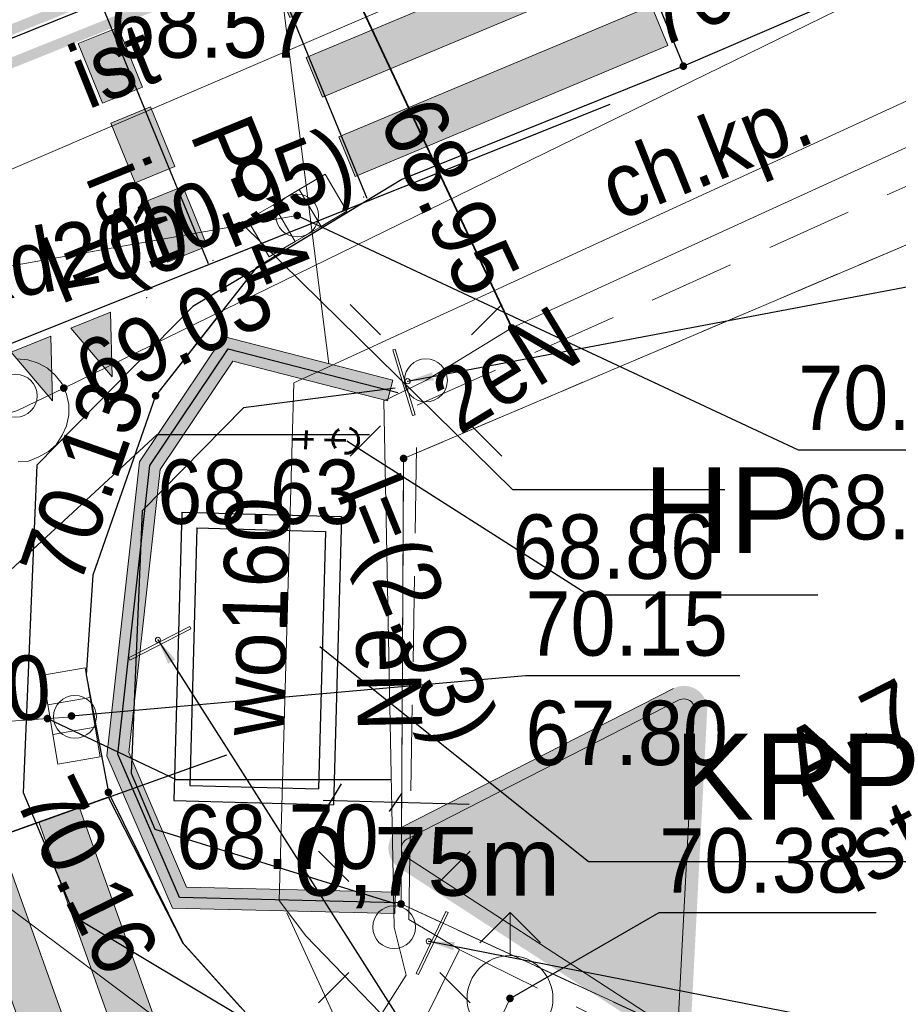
# Model space of a CAD drawing. Header units: feet. Extents: x 6524992 to 6539952, y 6047571 to 6067901.
# Tile 30 of 53: x 6531731 to 6531741, y 6048666 to 6048678. Entities that reach past the tile are written whole.
import ezdxf
from ezdxf.enums import TextEntityAlignment as Align

# ---------------------------------------------------------------- set-up
doc = ezdxf.new("R2010")
doc.units = ezdxf.units.FT
doc.header["$MEASUREMENT"] = 0
for name, pattern in [('1.5_0.5', [2, 1.5, -0.5]), ('218-500', [1, 0.5, -0.5]), ('219-500', [0]), ('DASHED2', [0.375, 0.25, -0.125]), ('mz1.0_0.5', [1.5, 1, -0.5])]:
    doc.linetypes.add(name, pattern=pattern)
doc.layers.get('0').update_dxf_attribs({"linetype": 'CONTINUOUS', "lineweight": 18})
for name, color, linetype, lineweight in [('# napisy', 7, 'CONTINUOUS', 30), ('#W-trasa', 150, 'DASHED2', 60), ('0 - komora', 7, 'CONTINUOUS', 30), ('gaPionowe', 7, 'CONTINUOUS', 13), ('gaPoziome', 7, 'CONTINUOUS', 13), ('gaUrzBezpieczenstwa', 7, 'CONTINUOUS', 13), ('zzz.gaHSDlugosc', 7, 'CONTINUOUS', 30), ('zzz.gaHSDodTekst', 7, 'CONTINUOUS', 30), ('zzz.gaHSDomyslna', 7, 'CONTINUOUS', 30), ('zzz.gaHSKilometraz', 7, 'CONTINUOUS', 30), ('zzz.gaHSNazwa', 7, 'CONTINUOUS', 30), ('zzz.gaHSOpis', 7, 'CONTINUOUS', 30), ('zzz.gaHSStan', 7, 'CONTINUOUS', 30), ('zzz.gaHSTrasa', 7, 'CONTINUOUS', 30), ('zzz.gaUbdef', 7, 'CONTINUOUS', 30), ('zzz.gaUBDodTekst', 7, 'CONTINUOUS', 30), ('zzz.gaUBDomyslna', 7, 'CONTINUOUS', 30), ('zzz.gaUBNazwa', 7, 'CONTINUOUS', 30), ('zzz.gaUBStan', 7, 'CONTINUOUS', 30), ('zzz.gaVSDodTekst', 7, 'CONTINUOUS', 30), ('zzz.gaVSDomyslna', 7, 'CONTINUOUS', 30), ('zzz.gaVSNazwa', 7, 'CONTINUOUS', 30), ('zzz.gaVSStan', 7, 'CONTINUOUS', 30), ('zzz.gaVSWielkość', 7, 'CONTINUOUS', 30)]:
    doc.layers.add(name, color=color, linetype=linetype, lineweight=lineweight)
for name, color, linetype, transparency in [('203-Punkt załamania granicy działki nie stabilizowany', 7, 'CONTINUOUS', 0.5), ('218-Granica użytku', 7, 'CONTINUOUS', 0.5), ('219-Linia granicy', 7, 'CONTINUOUS', 0.5), ('chodnik (powierzchnia)', 7, 'CONTINUOUS', 0.5), ('chodnik (powierzchnia)-Atr17', 7, 'CONTINUOUS', 0.5), ('hydrant (punkt)', 7, 'CONTINUOUS', 0.5), ('jezdnia (powierzchnia)', 7, 'CONTINUOUS', 0.5), ('kratka ściekowa (punkt)', 7, 'CONTINUOUS', 0.5), ('krawężnik (linia)', 7, 'CONTINUOUS', 0.5), ('latarnia (punkt)', 7, 'CONTINUOUS', 0.5), ('przewód elektroenergetyczny (linia)', 7, 'CONTINUOUS', 0.5), ('przewód elektroenergetyczny (linia)-Atr1', 7, 'CONTINUOUS', 0.5), ('przewód kanalizacyjny (linia)', 7, 'CONTINUOUS', 0.5), ('przewód kanalizacyjny (linia)-Atr1', 7, 'CONTINUOUS', 0.5), ('przewód wodociągowy (linia)', 7, 'CONTINUOUS', 0.5), ('przewód wodociągowy (linia)-Atr1', 7, 'CONTINUOUS', 0.5), ('punkt o określonej wysokości (sieć elektroenergetyczna)', 7, 'CONTINUOUS', 0.5), ('punkt o określonej wysokości (sieć elektroenergetyczna)-Atr3', 7, 'CONTINUOUS', 0.5), ('punkt o określonej wysokości (sieć kanalizacyjna)', 7, 'CONTINUOUS', 0.5), ('punkt o określonej wysokości (sieć kanalizacyjna)-Atr2', 7, 'CONTINUOUS', 0.5), ('punkt o określonej wysokości (sieć kanalizacyjna)-Atr3', 7, 'CONTINUOUS', 0.5), ('punkt o określonej wysokości (sieć wodociągowa)', 7, 'CONTINUOUS', 0.5), ('punkt o określonej wysokości (sieć wodociągowa)-Atr2', 7, 'CONTINUOUS', 0.5), ('punkt wysokościowy sztuczny', 7, 'CONTINUOUS', 0.5), ('punkt wysokościowy sztuczny-Atr2', 7, 'CONTINUOUS', 0.5), ('rura ochronna - przewód elektroenergetyczny (linia)', 7, 'CONTINUOUS', 0.5), ('studzienka - przewód kanalizacyjny (powierzchnia)', 7, 'CONTINUOUS', 0.5), ('studzienka okrągła - przewód kanalizacyjny (punkt)', 7, 'CONTINUOUS', 0.5)]:
    doc.layers.add(name, color=color, linetype=linetype, transparency=transparency)
doc.layers.add('_Robocza', color=1, linetype='CONTINUOUS', lineweight=30, plot=False)
doc.styles.add('GA-ATR-TEXT', font='arial.ttf', dxfattribs={"width": 0.9})
doc.styles.add('GA4-HS-TEXT', font='arial.ttf', dxfattribs={"width": 0.9})
doc.styles.get("Standard").update_dxf_attribs({"font": 'arial.ttf'})
doc.dimstyles.new('GA-LEADER', dxfattribs={"dimtxt": 1, "dimasz": 1, "dimexe": 1, "dimexo": 1, "dimgap": 1, "dimtad": 1, "dimtxsty": 'Standard', "dimcen": 1, "dimadec": 0, "dimazin": 0, "dimtfac": 1, "dimtmove": 0, "dimatfit": 3, "dimfxl": 1, "dimarcsym": 0})

# ---------------------------------------------------------------- blocks, each defined once
blk = doc.blocks.new('203')
at = {"linetype": 'Continuous', "lineweight": 0}
h = blk.add_hatch(color=0, dxfattribs=at)
edge = h.paths.add_edge_path()
edge.add_arc((0, 0), 0.045, 0, 360)
blk = doc.blocks.new('US15')
at = {"color": 0, "linetype": 'Continuous', "lineweight": 13}
blk.add_circle((0, 0), 0.25, dxfattribs=at)
blk = doc.blocks.new('PW01')
at = {"linetype": 'Continuous', "lineweight": 13}
h = blk.add_hatch(color=0, dxfattribs=at)
edge = h.paths.add_edge_path()
edge.add_arc((0, 0), 0.045, 0, 360)
blk = doc.blocks.new('PW02')
at = {"linetype": 'Continuous', "lineweight": 13}
h = blk.add_hatch(color=0, dxfattribs=at)
edge = h.paths.add_edge_path()
edge.add_arc((0, 0), 0.045, 0, 360)
blk = doc.blocks.new('SM01')
at = {"color": 0, "linetype": 'Continuous', "lineweight": 13}
for p, q in [((-0.53, 0.531), (-0.883, 0.884)), ((0.531, 0.531), (0.884, 0.884)), ((-0.53, -0.53), (-0.883, -0.883)), ((0.531, -0.53), (0.884, -0.883))]:
    blk.add_line(p, q, dxfattribs=at)
blk.add_circle((0, 0), 0.25, dxfattribs=at)
blk = doc.blocks.new('US05')
at = {"color": 0, "linetype": 'Continuous', "lineweight": 13}
for p, q in [((-0.525, -0.25), (-0.525, 0.25)), ((-0.525, 0.25), (-0.175, 0.25)), ((-0.175, -0.25), (-0.175, 0.25)), ((-0.175, 0.25), (0.175, 0.25)), ((0.175, -0.25), (0.175, 0.25)), ((0.175, 0.25), (0.525, 0.25)), ((0.525, -0.25), (0.525, 0.25)), ((-0.525, -0.25), (-0.175, -0.25)), ((-0.175, -0.25), (0.175, -0.25)), ((0.175, -0.25), (0.525, -0.25))]:
    blk.add_line(p, q, dxfattribs=at)
blk = doc.blocks.new('US02')
at = {"color": 0, "linetype": 'Continuous', "lineweight": 13}
for p, q in [((0, 1), (-0.353, 0.647)), ((0, 0.5), (0, 1)), ((0, 1), (0.354, 0.647))]:
    blk.add_line(p, q, dxfattribs=at)
blk.add_circle((0, 0), 0.5, dxfattribs=at)
blk = doc.blocks.new('gaSSPos')
at = {"color": 0, "linetype": 'Continuous', "lineweight": 0}
blk.add_point((0, 0), dxfattribs=at)
blk = doc.blocks.new('*U59')
at = {"layer": 'zzz.gaUbdef', "true_color": 0xffffff}
blk.add_hatch(color=7, dxfattribs=at).paths.add_polyline_path([(-0.09, 5.847), (-0.028, 6.089), (-2, 6.595), (-2.978, 5.136), (-3.36, 1.712), (-2.596, -0.063), (-0.003, -0.125), (0.003, 0.125), (-2.43, 0.183), (-3.104, 1.75), (-2.737, 5.048), (-1.89, 6.309)])
at = {"layer": 'zzz.gaUbdef', "color": 7, "linetype": 'Continuous', "lineweight": 0}
blk.add_lwpolyline([(-0.09, 5.847), (-0.028, 6.089), (-2, 6.595), (-2.978, 5.136), (-3.36, 1.712), (-2.596, -0.063), (-0.003, -0.125), (0.003, 0.125), (-2.43, 0.183), (-3.104, 1.75), (-2.737, 5.048), (-1.89, 6.309), (-0.09, 5.847)], close=True, dxfattribs=at)
at = {"layer": 'zzz.gaUbdef', "color": 10, "linetype": 'Continuous', "lineweight": 0, "const_width": 0.25}
for points in [[(-2.141, 6.159), (-1.945, 6.452), (-1.802, 6.415)], [(-1.317, 6.291), (-0.833, 6.167)], [(-2.698, 5.329), (-2.42, 5.744)], [(-2.937, 4.382), (-2.881, 4.879)], [(-3.047, 3.388), (-2.992, 3.885)], [(-3.158, 2.394), (-3.103, 2.891)], [(-3.101, 1.425), (-3.232, 1.731), (-3.214, 1.897)], [(-2.705, 0.507), (-2.903, 0.966)], [(-1.999, 0.048), (-2.499, 0.06)], [(-1, 0.024), (-1.5, 0.036)], [(0, 0), (-0.5, 0.012)]]:
    blk.add_lwpolyline(points, dxfattribs=at)
at = {"layer": 'gaUrzBezpieczenstwa'}
for p in [(-0.059, 5.968), (0, 0)]:
    blk.add_blockref('gaSSPos', p, dxfattribs=at)
blk = doc.blocks.new('*U74')
at = {"layer": 'zzz.gaUbdef', "linetype": 'Continuous', "lineweight": 0, "true_color": 0xffffff}
h = blk.add_hatch(color=7, dxfattribs=at)
h.paths.add_polyline_path([(120.629, 1250), (-129.371, 1250), (-129.371, 1000), (120.629, 1000)])
h.paths.add_polyline_path([(120.629, 700), (-129.371, 700), (-129.371, 450), (120.629, 450)])
blk = doc.blocks.new('*U75')
at = {"layer": 'zzz.gaUbdef', "linetype": 'Continuous', "lineweight": 0}
h = blk.add_hatch(color=10, dxfattribs=at)
h.paths.add_polyline_path([(-129.371, 1250), (-349.371, 1250, 0.414214), (-379.371, 1220), (-379.371, 1030, 0.414214), (-349.371, 1000), (-129.371, 1000)])
h.paths.add_polyline_path([(370.629, 1220, 0.414214), (340.629, 1250), (120.629, 1250), (120.629, 1000), (340.629, 1000, 0.414214), (370.629, 1030)])
h.paths.add_polyline_path([(370.629, 670, 0.414214), (340.629, 700), (120.629, 700), (120.629, 450), (340.629, 450, 0.414214), (370.629, 480)])
h.paths.add_polyline_path([(-129.371, 700), (-349.371, 700, 0.414214), (-379.371, 670), (-379.371, 480, 0.414214), (-349.371, 450), (-129.371, 450)])
blk = doc.blocks.new('*U76')
at = {"layer": 'zzz.gaUbdef', "color": 7, "linetype": 'Continuous', "lineweight": 0}
for p, q in [((-129.371, 1000), (-129.371, 1250)), ((120.629, 1000), (120.629, 1250)), ((-159.371, 700), (-159.371, 1000)), ((150.629, 700), (150.629, 1000)), ((-129.371, 450), (-129.371, 700)), ((120.629, 450), (120.629, 700)), ((-159.371, 0), (-159.371, 450)), ((150.629, 0), (150.629, 450)), ((-370.585, 0), (370.629, 0)), ((-189.371, 0), (-129.371, 0)), ((120.629, 0), (180.629, 0))]:
    blk.add_line(p, q, dxfattribs=at)
for points in [[(-349.371, 1000), (340.629, 1000, 0.414214), (370.629, 1030), (370.629, 1220, 0.414214), (340.629, 1250), (-349.371, 1250, 0.414214), (-379.371, 1220), (-379.371, 1030, 0.414214)], [(-349.371, 450), (340.629, 450, 0.414214), (370.629, 480), (370.629, 670, 0.414214), (340.629, 700), (-349.371, 700, 0.414214), (-379.371, 670), (-379.371, 480, 0.414214)]]:
    blk.add_lwpolyline(points, format="xyb", close=True, dxfattribs=at)
blk = doc.blocks.new('*U73')
at = {"layer": 'zzz.gaUbdef', "color": 10}
blk.add_blockref('*U75', (0, 0), dxfattribs=at)
at = {"layer": 'zzz.gaUbdef', "color": 7}
blk.add_blockref('*U76', (0, 0), dxfattribs=at)
at = {"layer": 'zzz.gaUbdef', "color": 7, "true_color": 0xffffff}
blk.add_blockref('*U74', (0, 0), dxfattribs=at)
at = {"layer": 'zzz.gaUBDodTekst', "flags": 1}
blk.add_attdef('AddText', text='', height=1, dxfattribs=at).set_placement((0, 0), align=Align.MIDDLE_LEFT)
at = {"layer": 'zzz.gaUBDomyslna', "flags": 1}
for tag in ['Position', 'Route']:
    blk.add_attdef(tag, text='', height=1, dxfattribs=at).set_placement((0, 0), align=Align.MIDDLE_LEFT)
at = {"layer": 'zzz.gaUBNazwa', "style": 'GA-ATR-TEXT'}
blk.add_attdef('Name', text='', height=150, dxfattribs=at).set_placement((475, 655), align=Align.MIDDLE_LEFT)
at = {"layer": 'zzz.gaUBStan', "style": 'GA-ATR-TEXT'}
blk.add_attdef('State', text='', height=150, dxfattribs=at).set_placement((475, 430), align=Align.MIDDLE_LEFT)
blk = doc.blocks.new('zk.P-13')
at = {"linetype": 'Continuous', "lineweight": 0}
blk.add_hatch(color=0, dxfattribs=at).paths.add_polyline_path([(0.25, 0), (-0.25, 0), (-0.013, -0.705)])
at = {"color": 0, "linetype": 'Continuous', "lineweight": 0}
for p, q in [((-0.25, 0), (0.25, 0)), ((-0.013, -0.705), (-0.25, 0)), ((0.25, 0), (-0.013, -0.705))]:
    blk.add_line(p, q, dxfattribs=at)
blk = doc.blocks.new('gaHSPos')
at = {"color": 0, "linetype": 'Continuous', "lineweight": 0}
blk.add_point((0, 0), dxfattribs=at)
blk = doc.blocks.new('*U111')
at = {"layer": 'zzz.gaHSDomyslna', "color": 251}
for p in [(10.159, 4.092), (0, 0)]:
    blk.add_blockref('gaHSPos', p, dxfattribs=at)
for p, rotation in [((9.508, 3.83), 21.94016353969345), ((8.812, 3.55), 21.94016353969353), ((8.116, 3.269), 21.94016353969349), ((7.421, 2.989), 21.94016353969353), ((6.725, 2.709), 21.94016353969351), ((6.029, 2.429), 21.94016353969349), ((5.334, 2.148), 21.94016353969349), ((4.638, 1.868), 21.94016353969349), ((3.942, 1.588), 21.94016353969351), ((3.247, 1.308), 21.9401635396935), ((2.551, 1.028), 21.94016353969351), ((1.855, 0.747), 21.94016353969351), ((1.159, 0.467), 21.94016353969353), ((0.464, 0.187), 21.94016353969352)]:
    blk.add_blockref('zk.P-13', p, dxfattribs=dict(at, rotation=rotation))
blk = doc.blocks.new('z.ga4.HSL-desc')
at = {"layer": 'zzz.gaHSDlugosc', "style": 'GA4-HS-TEXT', "width": 0.9}
blk.add_attdef('LENGTH', (6.026, 0.4), '', height=1, dxfattribs=at)
at = {"layer": 'zzz.gaHSDodTekst', "style": 'GA4-HS-TEXT', "width": 0.9, "flags": 1}
blk.add_attdef('ADDTEXT', (0, -2.744), '', height=1, dxfattribs=at)
at = {"layer": 'zzz.gaHSKilometraz', "style": 'GA4-HS-TEXT', "width": 0.9, "flags": 1}
blk.add_attdef('POSITION', (0, -5.695), '', height=1, dxfattribs=at)
at = {"layer": 'zzz.gaHSNazwa', "style": 'GA4-HS-TEXT', "width": 0.9}
blk.add_attdef('NAME', (0, 0.4), '', height=1, dxfattribs=at)
at = {"layer": 'zzz.gaHSStan', "style": 'GA4-HS-TEXT', "width": 0.9}
blk.add_attdef('STATE', (0, -1.356), '', height=1, dxfattribs=at)
at = {"layer": 'zzz.gaHSTrasa', "style": 'GA4-HS-TEXT', "width": 0.9, "flags": 1}
blk.add_attdef('ROUTE', (0, -4.27), '', height=1, dxfattribs=at)
blk = doc.blocks.new('*U113')
at = {"layer": 'zzz.gaHSDomyslna'}
for points in [[(0, 0), (0.19, -0.462), (-3.455, -1.987), (-3.645, -1.525)], [(0.38, -0.925), (0.571, -1.387), (-3.074, -2.912), (-3.264, -2.45)], [(0.761, -1.85), (0.951, -2.312), (-2.694, -3.837), (-2.884, -3.374)], [(1.141, -2.774), (1.332, -3.237), (-2.313, -4.761), (-2.503, -4.299)], [(1.522, -3.699), (1.712, -4.162), (-1.933, -5.686), (-2.123, -5.224)], [(1.902, -4.624), (2.093, -5.086), (-1.552, -6.611), (-1.742, -6.149)]]:
    blk.add_hatch(color=251, dxfattribs=at).paths.add_polyline_path(points)
at = {"layer": 'zzz.gaHSDomyslna', "color": 251, "linetype": 'Continuous', "lineweight": 0}
for points in [[(0, 0), (0.19, -0.462), (-3.455, -1.987), (-3.645, -1.525), (0, 0)], [(0.38, -0.925), (0.571, -1.387), (-3.074, -2.912), (-3.264, -2.45), (0.38, -0.925)], [(0.761, -1.85), (0.951, -2.312), (-2.694, -3.837), (-2.884, -3.374), (0.761, -1.85)], [(1.141, -2.774), (1.332, -3.237), (-2.313, -4.761), (-2.503, -4.299), (1.141, -2.774)], [(1.522, -3.699), (1.712, -4.162), (-1.933, -5.686), (-2.123, -5.224), (1.522, -3.699)], [(1.902, -4.624), (2.093, -5.086), (-1.552, -6.611), (-1.742, -6.149), (1.902, -4.624)]]:
    blk.add_lwpolyline(points, close=True, dxfattribs=at)
at = {"layer": 'zzz.gaHSDomyslna', "color": 251}
for p in [(-3.743, -1.287), (-1.454, -6.849)]:
    blk.add_blockref('gaHSPos', p, dxfattribs=at)
blk = doc.blocks.new('zk.P-14')
at = {"linetype": 'Continuous', "lineweight": 0}
blk.add_hatch(color=0, dxfattribs=at).paths.add_polyline_path([(0.375, -0.5), (0.375, 0), (-0.375, 0), (-0.375, -0.5)])
at = {"color": 0, "linetype": 'Continuous', "lineweight": 0}
blk.add_lwpolyline([(-0.375, 0), (0.375, 0), (0.375, -0.5), (-0.375, -0.5), (-0.375, 0)], dxfattribs=at)
blk = doc.blocks.new('*U116')
at = {"layer": 'zzz.gaHSDomyslna', "color": 251, "rotation": 292.2027966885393}
for p in [(0.142, -0.347), (0.52, -1.273), (0.897, -2.199)]:
    blk.add_blockref('zk.P-14', p, dxfattribs=at)
at = {"layer": 'zzz.gaHSDomyslna', "color": 251}
for p in [(0, 0), (1.107, -2.713)]:
    blk.add_blockref('gaHSPos', p, dxfattribs=at)
blk = doc.blocks.new('*U120')
at = {"layer": 'zzz.gaHSDomyslna', "color": 251}
for points in [[(4.186, 1.872, 0.12, 0.12, 0), (-0.067, 0.167, 0.12, 0.12, 0)], [(4.32, 1.538, 0.12, 0.12, 0), (0.067, -0.167, 0.12, 0.12, 0)]]:
    blk.add_lwpolyline(points, format="xyseb", dxfattribs=at)
at = {"color": 251}
for p in [(4.253, 1.705), (0, 0)]:
    blk.add_blockref('gaHSPos', p, dxfattribs=at)
blk = doc.blocks.new('gaVSPos')
blk.add_point((0, 0))
blk = doc.blocks.new('gaVSTVcolumn0')
at = {"color": 0, "linetype": 'ByBlock', "lineweight": -2}
for p, q in [((-400, -30), (400, -30)), ((-400, -60), (-400, -30)), ((400, -60), (-400, -60)), ((400, -30), (400, -60))]:
    blk.add_line(p, q, dxfattribs=at)
blk.add_circle((0, 0), 30, dxfattribs=at)
blk = doc.blocks.new('*U157')
at = {"layer": 'zzz.gaHSDomyslna'}
for points in [[(9.415, 3.37), (10.762, -0.402), (11.233, -0.234), (9.886, 3.539)], [(8.474, 3.033), (9.821, -0.738), (10.291, -0.57), (8.944, 3.202)], [(7.532, 2.696), (8.879, -1.075), (9.35, -0.907), (8.003, 2.865)], [(6.59, 2.359), (7.937, -1.411), (8.408, -1.243), (7.061, 2.528)], [(5.649, 2.022), (6.995, -1.747), (7.466, -1.579), (6.12, 2.191)], [(4.707, 1.685), (6.053, -2.083), (6.524, -1.915), (5.178, 1.854)], [(3.766, 1.348), (5.111, -2.419), (5.582, -2.251), (4.237, 1.517)], [(2.825, 1.011), (3.966, -2.185), (4.607, -2.494), (3.295, 1.18)], [(1.883, 0.674), (2.684, -1.569), (3.325, -1.877), (2.354, 0.843)], [(0.941, 0.337), (1.402, -0.952), (2.043, -1.26), (1.412, 0.506)], [(0, 0), (0.12, -0.335), (0.761, -0.644), (0.471, 0.169)]]:
    blk.add_hatch(color=251, dxfattribs=at).paths.add_polyline_path(points)
at = {"layer": 'zzz.gaHSDomyslna', "color": 251, "linetype": 'Continuous', "lineweight": 0}
for points in [[(9.415, 3.37), (10.762, -0.402), (11.233, -0.234), (9.886, 3.539), (9.415, 3.37)], [(8.474, 3.033), (9.821, -0.738), (10.291, -0.57), (8.944, 3.202), (8.474, 3.033)], [(7.532, 2.696), (8.879, -1.075), (9.35, -0.907), (8.003, 2.865), (7.532, 2.696)], [(6.59, 2.359), (7.937, -1.411), (8.408, -1.243), (7.061, 2.528), (6.59, 2.359)], [(5.649, 2.022), (6.995, -1.747), (7.466, -1.579), (6.12, 2.191), (5.649, 2.022)], [(4.707, 1.685), (6.053, -2.083), (6.524, -1.915), (5.178, 1.854), (4.707, 1.685)], [(3.766, 1.348), (5.111, -2.419), (5.582, -2.251), (4.237, 1.517), (3.766, 1.348)], [(2.825, 1.011), (3.966, -2.185), (4.607, -2.494), (3.295, 1.18), (2.825, 1.011)], [(1.883, 0.674), (2.684, -1.569), (3.325, -1.877), (2.354, 0.843), (1.883, 0.674)], [(0.941, 0.337), (1.402, -0.952), (2.043, -1.26), (1.412, 0.506), (0.941, 0.337)], [(0, 0), (0.12, -0.335), (0.761, -0.644), (0.471, 0.169), (0, 0)]]:
    blk.add_lwpolyline(points, close=True, dxfattribs=at)
at = {"layer": 'zzz.gaHSDomyslna', "color": 251}
for p in [(10.161, 3.637), (-0.276, -0.099)]:
    blk.add_blockref('gaHSPos', p, dxfattribs=at)
blk = doc.blocks.new('*U177')
at = {"layer": 'zzz.gaVSDomyslna', "color": 251, "linetype": 'ByBlock', "lineweight": 0, "true_color": 0x4c4c4c}
blk.add_line((-356.469, 725.423), (356.469, 725.423), dxfattribs=at)
at = {"layer": 'zzz.gaVSDomyslna', "color": 251, "linetype": 'Continuous', "lineweight": 0, "true_color": 0x4c4c4c, "const_width": 30}
blk.add_lwpolyline([(356.469, 710.423), (-356.469, 710.423, 0.563712), (-391.037, 653.297), (-33.775, 34.5, 0.563661), (32.9409, 33.1218), (390.215, 651.94, 0.577186), (356.469, 710.423)], format="xyb", close=True, dxfattribs=at)
at = {"layer": 'zzz.gaVSDomyslna', "color": 251, "linetype": 'ByBlock', "lineweight": 0, "true_color": 0x4c4c4c}
blk.add_point((0, 0), dxfattribs=at)
blk = doc.blocks.new('*U178')
at = {"layer": 'zzz.gaVSDomyslna', "linetype": 'ByBlock', "lineweight": 0, "true_color": 0xe2e2e2}
h = blk.add_hatch(color=254, dxfattribs=at)
edge = h.paths.add_edge_path()
edge.add_line((0, 695.423), (-356.469, 695.423))
edge.add_arc((-356.469, 671.401), 24.022, 90.000210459, 148.821203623)
edge.add_arc((-356.469, 671.401), 24.022, 148.821203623, 206.99418152)
edge.add_line((-377.874, 660.497), (-19.9889, 40.6218))
edge.add_arc((-1.53713, 51.275), 21.3063, 209.999918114, 272.396167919)
edge.add_arc((-1.78722, 57.2516), 27.2881, 272.396167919, 324.033989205)
edge.add_line((20.2988, 41.2251), (378.047, 660.797))
edge.add_arc((359.521, 671.495), 21.3936, 329.997333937, 393.54007229)
edge.add_arc((354.734, 668.322), 27.1368, 33.539860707, 87.058072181)
edge.add_line((356.126, 695.423), (0, 695.423))
at = {"layer": 'zzz.gaVSDomyslna', "color": 254, "linetype": 'ByBlock', "lineweight": 0, "true_color": 0xe2e2e2}
blk.add_lwpolyline([(0, 695.423), (-356.469, 695.423, 0.262443), (-377.021, 683.837, 0.259425), (-377.874, 660.497), (-19.9889, 40.6218, 0.279187), (-0.646341, 29.9873, 0.229204), (20.2988, 41.2251), (378.047, 660.797, 0.284586), (377.352, 683.315, 0.237857), (356.126, 695.423)], format="xyb", close=True, dxfattribs=at)
blk.add_point((0, 0), dxfattribs=at)
blk = doc.blocks.new('*U180')
at = {"layer": 'zzz.gaVSDomyslna', "color": 251, "true_color": 0x4c4c4c}
blk.add_blockref('*U177', (0, 0), dxfattribs=at)
at = {"layer": 'zzz.gaVSDomyslna', "color": 254, "true_color": 0xe2e2e2}
blk.add_blockref('*U178', (0, 0), dxfattribs=at)
blk = doc.blocks.new('*U176')
at = {"layer": 'zzz.gaVSDomyslna'}
blk.add_blockref('*U180', (0, 0), dxfattribs=at)
at = {"layer": 'zzz.gaVSDodTekst', "flags": 1}
blk.add_attdef('Addtext', text='', height=1, dxfattribs=at).set_placement((0, 0), align=Align.MIDDLE_LEFT)
at = {"layer": 'zzz.gaVSDomyslna', "flags": 1}
for tag in ['Width', 'Height', 'Position', 'Route', 'ItemNo']:
    blk.add_attdef(tag, text='', height=1, dxfattribs=at).set_placement((0, 0), align=Align.MIDDLE_LEFT)
at = {"layer": 'zzz.gaVSNazwa', "style": 'GA-ATR-TEXT'}
blk.add_attdef('Name', text='', height=150, dxfattribs=at).set_placement((510.5, 437.7), align=Align.MIDDLE_LEFT)
at = {"layer": 'zzz.gaVSStan', "style": 'GA-ATR-TEXT'}
blk.add_attdef('State', text='', height=150, dxfattribs=at).set_placement((510.5, 182.7), align=Align.MIDDLE_LEFT)
at = {"layer": 'zzz.gaVSWielkość', "flags": 1}
blk.add_attdef('Size', text='', height=1, dxfattribs=at).set_placement((0, 0), align=Align.MIDDLE_LEFT)

msp = doc.modelspace()

# ---------------------------------------------------------------- linework, layer by layer
at = {"layer": '# napisy'}
for points in [[(6531734.978, 6048672.684), (6531737.795, 6048670.891), (6531740.468, 6048670.891)], [(6531734.665, 6048670.289), (6531737.795, 6048667.786), (6531742.132, 6048667.786)], [(6531734.913, 6048668.688), (6531734.717, 6048668.369)], [(6531735.614, 6048668.576), (6531735.471, 6048668.366)], [(6531734.704, 6048668.499), (6531736.404, 6048668.454)]]:
    msp.add_lwpolyline(points, dxfattribs=at)
at = {"layer": '#W-trasa', "color": 0}
msp.add_lwpolyline([(6531734.507, 6048672.805), (6531734.498, 6048672.589)], dxfattribs=at)
at = {"layer": '#W-trasa'}
msp.add_lwpolyline([(6531734.342, 6048672.706), (6531734.966, 6048672.69)], dxfattribs=at)
msp.add_circle((6531734.966, 6048672.69), 0.15, dxfattribs=at)
at = {"layer": '0 - komora'}
for points in [[(6531733.057, 6048671.856), (6531732.962, 6048668.497)], [(6531733.057, 6048671.856), (6531734.916, 6048671.804)], [(6531734.916, 6048671.804), (6531734.822, 6048668.445)], [(6531733.232, 6048671.671), (6531733.147, 6048668.672)], [(6531733.232, 6048671.671), (6531734.731, 6048671.629)], [(6531734.731, 6048671.629), (6531734.647, 6048668.63)], [(6531733.147, 6048668.672), (6531734.647, 6048668.63)], [(6531732.962, 6048668.497), (6531734.822, 6048668.445)]]:
    msp.add_lwpolyline(points, dxfattribs=at)
at = {"layer": '218-Granica użytku', "color": 3, "linetype": '218-500', "lineweight": 18, "flags": 128}
for points in [[(6531760.74, 6048683.14), (6531735.64, 6048672.48)], [(6531735.64, 6048672.48), (6531760.74, 6048683.14)], [(6531735.64, 6048672.48), (6531735.61, 6048667.29)], [(6531735.61, 6048667.29), (6531735.64, 6048672.48)], [(6531735.61, 6048667.29), (6531851.14, 6048614)], [(6531851.14, 6048614), (6531735.61, 6048667.29)]]:
    msp.add_lwpolyline(points, dxfattribs=at)
at = {"layer": '219-Linia granicy', "color": 3, "linetype": '219-500', "lineweight": 18, "flags": 128}
for points in [[(6531735.64, 6048672.48), (6531760.74, 6048683.14)], [(6531735.61, 6048667.29), (6531735.64, 6048672.48)], [(6531735.61, 6048667.29), (6531851.14, 6048614)]]:
    msp.add_lwpolyline(points, dxfattribs=at)
at = {"layer": '_Robocza'}
msp.add_lwpolyline([(6531683.556, 6048658.235), (6531756.637, 6048687.676, 0.034719), (6531779.429, 6048700.176), (6531796.103, 6048710.786)], format="xyb", dxfattribs=at)
for points in [[(6531736.627, 6048682.586), (6531738.911, 6048677.034)], [(6531732.928, 6048681.064), (6531735.212, 6048675.512)], [(6531731.078, 6048680.303), (6531733.362, 6048674.751)], [(6531711.41, 6048665.976), (6531738.048, 6048676.606)], [(6531734.272, 6048674.9), (6531733.184, 6048674.252), (6531731.364, 6048672.401), (6531731.206, 6048668.587), (6531731.814, 6048667.138), (6531735.88, 6048664.703)], [(6531735.571, 6048667.304), (6531733.028, 6048667.364), (6531732.309, 6048669.035), (6531732.684, 6048672.397), (6531733.596, 6048673.756), (6531735.572, 6048673.25)], [(6531735.543, 6048673.3), (6531733.773, 6048673.068), (6531732.593, 6048671.868), (6531732.466, 6048668.814), (6531732.74, 6048668.161), (6531735.543, 6048667.297)], [(6531733.575, 6048669.024), (6531721.646, 6048664.754)], [(6531734.77, 6048665.195), (6531734.21, 6048665.57), (6531733.07, 6048666.83), (6531732.202, 6048668.533), (6531721.646, 6048664.754), (6531726.709, 6048662.318), (6531734.77, 6048665.195)]]:
    msp.add_lwpolyline(points, dxfattribs=at)
msp.add_circle((6531733.871, 6048670.068), 50, dxfattribs=at)
at = {"layer": 'chodnik (powierzchnia)', "color": 7, "linetype": 'mz1.0_0.5', "lineweight": 18}
for points in [[(6531772.691, 6048693.029), (6531764.64, 6048688.73), (6531750.92, 6048682.22), (6531738.9, 6048677.05), (6531735.62, 6048675.73), (6531733.92, 6048674.7), (6531732.75, 6048673.21), (6531732.02, 6048671.12), (6531731.94, 6048669.96), (6531732.2, 6048668.59), (6531733.07, 6048666.83), (6531734.21, 6048665.57)], [(6531734.21, 6048665.57), (6531735.37, 6048664.91), (6531736.29, 6048666.76), (6531735.7, 6048667.11), (6531735.8, 6048673.1), (6531749.94, 6048679.43), (6531763.17, 6048685.61), (6531773.84, 6048691.26), (6531775.198, 6048692.039)]]:
    msp.add_lwpolyline(points, dxfattribs=at)
at = {"layer": 'chodnik (powierzchnia)', "color": 7, "linetype": 'mz1.0_0.5', "lineweight": 18, "flags": 128}
msp.add_lwpolyline([(6531736.29, 6048666.76), (6531735.37, 6048664.91), (6531746.98, 6048659.42), (6531763.69, 6048651.61), (6531768.72, 6048649.22), (6531800.25, 6048634.49), (6531801.53, 6048634.64), (6531802.62, 6048634.97), (6531803.34, 6048635.39), (6531769.67, 6048651.16), (6531752.47, 6048659.23), (6531745.7, 6048662.13)], close=True, dxfattribs=at)
at = {"layer": 'gaUrzBezpieczenstwa'}
for points in [[(6531734.767, 6048673.583), (6531733.96, 6048679.938), (6531730.069, 6048681.061)], [(6531734.281, 6048667.185), (6531736.318, 6048662.749), (6531743.714, 6048652.032)]]:
    msp.add_lwpolyline(points, dxfattribs=at)
at = {"layer": 'jezdnia (powierzchnia)', "color": 7, "linetype": '1.5_0.5', "lineweight": 18, "flags": 128}
msp.add_lwpolyline([(6531934.86, 6048854.54), (6531926.95, 6048841.93), (6531918.96, 6048830.06), (6531909.5, 6048817.18), (6531901.18, 6048806.68), (6531892.44, 6048796.38), (6531883.95, 6048786.92), (6531881.51, 6048784.27), (6531879.59, 6048782.86), (6531877.75, 6048782.38), (6531875.82, 6048782.5), (6531874.76, 6048782.88), (6531873.9, 6048783.37), (6531869.6, 6048778.86), (6531870.13, 6048778.03), (6531870.82, 6048776.02), (6531870.85, 6048775.07), (6531870.54, 6048773.29), (6531869.38, 6048771.34), (6531868.01, 6048769.93), (6531863.36, 6048765.34), (6531859.32, 6048761.55), (6531848.76, 6048752.38), (6531843.59, 6048748.2), (6531831.18, 6048739.14), (6531817.84, 6048729.74), (6531793.06, 6048712.45), (6531781.56, 6048705.02), (6531771.84, 6048699.39), (6531762.11, 6048694.16), (6531748.35, 6048687.6), (6531736.63, 6048682.63), (6531731.2, 6048680.43), (6531723.01, 6048677.15), (6531720.39, 6048676.29), (6531718.04, 6048676.19), (6531716, 6048676.85), (6531700.78, 6048671.82), (6531700.43, 6048670.57), (6531699.94, 6048669.55), (6531698.66, 6048667.85), (6531696.88, 6048666.7), (6531694.1, 6048665.57), (6531671.86, 6048656.66), (6531663.54, 6048653.32), (6531665.69, 6048647.72), (6531673.65, 6048650.92), (6531696.57, 6048660.12), (6531711.19, 6048665.9), (6531713.11, 6048666.5), (6531715.24, 6048666.77), (6531717.08, 6048666.7), (6531718.61, 6048666.2), (6531721.55, 6048664.8), (6531726.41, 6048662.46), (6531732.77, 6048659.4), (6531735.33, 6048664.82), (6531734.21, 6048665.57), (6531733.07, 6048666.83), (6531732.2, 6048668.59), (6531731.94, 6048669.96), (6531732.02, 6048671.12), (6531732.75, 6048673.21), (6531733.92, 6048674.7), (6531735.62, 6048675.73), (6531738.9, 6048677.05), (6531750.92, 6048682.22), (6531764.64, 6048688.73), (6531774.64, 6048694.07), (6531784.88, 6048700.05), (6531796.3, 6048707.41), (6531807.81, 6048715.38), (6531812.49, 6048718.65), (6531821.51, 6048725), (6531834.56, 6048734.18), (6531847.16, 6048743.36), (6531852.83, 6048747.95), (6531863.16, 6048756.92), (6531867.95, 6048761.44), (6531872.3, 6048765.7), (6531873.84, 6048766.99), (6531875.25, 6048767.75), (6531877.35, 6048768.27), (6531879.48, 6048768.24), (6531881.09, 6048767.74), (6531883.2, 6048766.46), (6531886.63, 6048772.09), (6531886.01, 6048772.9), (6531885.74, 6048773.58), (6531885.26, 6048775.66), (6531885.44, 6048778.18), (6531886.52, 6048780.64), (6531887.99, 6048782.41), (6531897.21, 6048792.67), (6531905.82, 6048802.85), (6531914.51, 6048813.86), (6531923.67, 6048826.32), (6531932.04, 6048838.77), (6531939.94, 6048851.37)], close=True, dxfattribs=at)
at = {"layer": 'krawężnik (linia)', "color": 7, "linetype": 'Continuous', "lineweight": 25, "flags": 128}
msp.add_lwpolyline([(6531774.64, 6048694.07), (6531764.64, 6048688.73), (6531750.92, 6048682.22), (6531738.9, 6048677.05), (6531735.62, 6048675.73), (6531733.92, 6048674.7), (6531732.75, 6048673.21), (6531732.02, 6048671.12), (6531731.94, 6048669.96), (6531732.2, 6048668.59), (6531733.07, 6048666.83), (6531734.21, 6048665.57), (6531735.33, 6048664.82), (6531732.77, 6048659.4), (6531726.41, 6048662.46), (6531721.55, 6048664.8), (6531718.61, 6048666.2), (6531717.08, 6048666.7), (6531715.24, 6048666.77), (6531713.11, 6048666.5), (6531711.19, 6048665.9), (6531696.57, 6048660.12), (6531673.65, 6048650.92), (6531665.69, 6048647.72)], dxfattribs=at)
at = {"layer": 'przewód elektroenergetyczny (linia)', "color": 1, "linetype": 'Continuous', "lineweight": 18, "flags": 128}
for points in [[(6531736.08, 6048685.18), (6531732.84, 6048682.66), (6531736.9, 6048674), (6531764.37, 6048686.56), (6531769.12, 6048689.37), (6531777.81, 6048694.17), (6531789.28, 6048701.01), (6531791.26, 6048701.91), (6531797.69, 6048706.44), (6531798.9, 6048705.89), (6531802.95, 6048708.43)], [(6531735.9, 6048673.39), (6531736.9, 6048674)], [(6531734.1, 6048657.41), (6531730.12, 6048659.35), (6531735.13, 6048665.61), (6531735.67, 6048666.46), (6531735.53, 6048667.02), (6531735.41, 6048673.15), (6531735.9, 6048673.39)]]:
    msp.add_lwpolyline(points, dxfattribs=at)
at = {"layer": 'przewód kanalizacyjny (linia)', "color": 34, "linetype": 'Continuous', "lineweight": 18, "flags": 128}
for points in [[(6531713.83, 6048667.48), (6531714.4, 6048667.66), (6531730.57, 6048672.86), (6531731.14, 6048673.04), (6531731.68, 6048673.3), (6531758.37, 6048686.34), (6531758.92, 6048686.61), (6531759.45, 6048686.88), (6531780.42, 6048697.77), (6531780.96, 6048698.05), (6531781.47, 6048698.4), (6531792.63, 6048706.25), (6531793.13, 6048706.6), (6531793.64, 6048706.94), (6531803.75, 6048713.64), (6531804.26, 6048713.98), (6531803.91, 6048714.45), (6531801.24, 6048718.11), (6531800.89, 6048718.6)], [(6531726.63, 6048673.94), (6531727.25, 6048674.21), (6531760.44, 6048688.45), (6531761.02, 6048688.7), (6531761.57, 6048689.03), (6531784.18, 6048702.4), (6531784.75, 6048702.73), (6531785.29, 6048703.08), (6531806.83, 6048717.07), (6531807.37, 6048717.42)], [(6531732.26, 6048680.44), (6531731.87, 6048679.99), (6531727.04, 6048674.42), (6531726.63, 6048673.94), (6531727.31, 6048674.06), (6531733.77, 6048675.2), (6531734.4, 6048675.31)], [(6531701.34, 6048666.63), (6531701.97, 6048666.81), (6531725.95, 6048673.74), (6531726.63, 6048673.94), (6531726.85, 6048673.35), (6531728.15, 6048669.84), (6531728.38, 6048669.23), (6531728.93, 6048668.82), (6531744.96, 6048656.84), (6531744.99, 6048656.82)], [(6531728.38, 6048669.23), (6531728.99, 6048669.27), (6531731.49, 6048669.45), (6531731.81, 6048669.47)]]:
    msp.add_lwpolyline(points, dxfattribs=at)
at = {"layer": 'przewód wodociągowy (linia)', "color": 5, "linetype": 'Continuous', "lineweight": 18, "flags": 128}
for points in [[(6531773.83, 6048692.31), (6531764.92, 6048687.34), (6531756.8, 6048684.53), (6531752.08, 6048681.51), (6531734.36, 6048673.36), (6531734.19, 6048667.33), (6531734.5, 6048666.92), (6531735.91, 6048665.46), (6531736.34, 6048665.17), (6531735.05, 6048662.83), (6531733.52, 6048659.5), (6531733.43, 6048659.28), (6531732.89, 6048658.19), (6531726.31, 6048661.22), (6531720.31, 6048664.24), (6531717.19, 6048665.6), (6531716.91, 6048665.8), (6531716.73, 6048666.03), (6531716.7, 6048666.33), (6531716.5, 6048666.52), (6531716.09, 6048667.87)], [(6531736.88, 6048666.19), (6531736.63, 6048665.66), (6531736.34, 6048665.17)]]:
    msp.add_lwpolyline(points, dxfattribs=at)
at = {"layer": 'punkt o określonej wysokości (sieć kanalizacyjna)-Atr2', "color": 7, "flags": 128}
for points in [[(6531734.4, 6048675.31), (6531740.24, 6048672.58), (6531742.448, 6048672.58)], [(6531733.77, 6048675.2), (6531736.91, 6048672.12), (6531739.383, 6048672.12)], [(6531728.99, 6048669.27), (6531732.77, 6048672.76), (6531735.243, 6048672.76)], [(6531731.77, 6048669.48), (6531737.06, 6048669.95), (6531739.56, 6048669.95)], [(6531731.49, 6048669.45), (6531732.99, 6048668.74), (6531735.49, 6048668.74)]]:
    msp.add_lwpolyline(points, dxfattribs=at)
at = {"layer": 'punkt o określonej wysokości (sieć wodociągowa)-Atr2', "color": 7, "flags": 128}
msp.add_lwpolyline([(6531736.88, 6048666.19), (6531738.62, 6048667.19), (6531741.146, 6048667.19)], dxfattribs=at)
at = {"layer": 'rura ochronna - przewód elektroenergetyczny (linia)', "color": 1, "linetype": 'Continuous', "lineweight": 35, "flags": 128}
msp.add_lwpolyline([(6531736.9, 6048674), (6531732.84, 6048682.66)], dxfattribs=at)
at = {"layer": 'studzienka - przewód kanalizacyjny (powierzchnia)', "color": 34, "linetype": 'Continuous', "lineweight": 18, "flags": 128}
msp.add_lwpolyline([(6531731.13, 6048673.64), (6531731.26, 6048673.63), (6531731.38, 6048673.59), (6531731.49, 6048673.53), (6531731.58, 6048673.45), (6531731.66, 6048673.35), (6531731.71, 6048673.23), (6531731.74, 6048673.11), (6531731.74, 6048672.99), (6531731.71, 6048672.86), (6531731.66, 6048672.75), (6531731.59, 6048672.64), (6531731.5, 6048672.56), (6531731.39, 6048672.5), (6531731.27, 6048672.45), (6531731.15, 6048672.44)], dxfattribs=at)

# ---------------------------------------------------------------- block references
at = {"layer": '203-Punkt załamania granicy działki nie stabilizowany', "color": 3, "linetype": 'Continuous', "lineweight": 18}
for p in [(6531735.64, 6048672.48), (6531735.61, 6048667.29)]:
    msp.add_blockref('203', p, dxfattribs=at)
at = {"layer": 'gaPionowe', "xscale": 0.001, "yscale": 0.001}
for p, rotation in [((6531735.687, 6048673.38), 286.7654705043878), ((6531732.777, 6048670.367), 27.03754595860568), ((6531735.933, 6048666.855), 64.39989196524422)]:
    msp.add_blockref('gaVSTVcolumn0', p, dxfattribs=dict(at, rotation=rotation))
at = {"layer": 'gaPionowe'}
for p, rotation in [((6531735.687, 6048673.38), 286.7654705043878), ((6531732.777, 6048670.367), 27.03754595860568), ((6531735.933, 6048666.855), 64.39989196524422)]:
    msp.add_blockref('gaVSPos', p, dxfattribs=dict(at, rotation=rotation))
at = {"layer": 'gaPionowe', "xscale": 0.005, "yscale": 0.005, "rotation": 27.03733549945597}
msp.add_blockref('*U176', (6531738.847, 6048665.76), dxfattribs=at).add_auto_attribs({'Name': 'A-7', 'State': 'ist'})
at = {"layer": 'gaPoziome'}
for name, p in [('*U113', (6531736.628, 6048682.376)), ('*U120', (6531729.453, 6048676.633)), ('*U116', (6531732.312, 6048677.501)), ('*U111', (6531722.485, 6048670.26)), ('*U157', (6531721.976, 6048664.872))]:
    msp.add_blockref(name, p, dxfattribs=at)
at = {"layer": 'gaUrzBezpieczenstwa', "xscale": 0.005, "yscale": 0.005, "rotation": 163.8967793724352}
msp.add_blockref('*U73', (6531730.069, 6048681.061), dxfattribs=at).add_auto_attribs({'Name': 'U-20c', 'State': 'tymczas'})
at = {"layer": 'gaUrzBezpieczenstwa'}
msp.add_blockref('*U59', (6531735.541, 6048667.304), dxfattribs=at)
at = {"layer": 'hydrant (punkt)', "color": 7, "linetype": 'Continuous', "lineweight": 18}
msp.add_blockref('US02', (6531736.88, 6048666.19), dxfattribs=at)
at = {"layer": 'kratka ściekowa (punkt)', "color": 7, "linetype": 'Continuous', "lineweight": 18}
for p, rotation in [((6531734.4, 6048675.31), 30.529), ((6531731.77, 6048669.48), 279.707)]:
    msp.add_blockref('US05', p, dxfattribs=dict(at, rotation=rotation))
at = {"layer": 'latarnia (punkt)', "color": 7, "linetype": 'Continuous', "lineweight": 18}
for p in [(6531735.9, 6048673.39), (6531735.53, 6048667.02)]:
    msp.add_blockref('SM01', p, dxfattribs=at)
at = {"layer": 'punkt o określonej wysokości (sieć elektroenergetyczna)', "color": 1, "linetype": 'Continuous', "lineweight": 13}
msp.add_blockref('PW01', (6531736.9, 6048674), dxfattribs=at)
at = {"layer": 'punkt o określonej wysokości (sieć kanalizacyjna)', "color": 34, "linetype": 'Continuous', "lineweight": 13}
for p in [(6531734.4, 6048675.31), (6531731.77, 6048669.48)]:
    msp.add_blockref('PW01', p, dxfattribs=at)
for p, rotation in [((6531733.77, 6048675.2), 9.999), ((6531731.68, 6048673.3), 26.034), ((6531731.49, 6048669.45), 4.056999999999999)]:
    msp.add_blockref('PW01', p, dxfattribs=dict(at, rotation=rotation))
at = {"layer": 'punkt o określonej wysokości (sieć wodociągowa)', "color": 5, "linetype": 'Continuous', "lineweight": 13}
msp.add_blockref('PW01', (6531736.88, 6048666.19), dxfattribs=at)
at = {"layer": 'punkt wysokościowy sztuczny', "color": 7, "linetype": 'Continuous', "lineweight": 13}
for p in [(6531738.9, 6048677.05), (6531732.75, 6048673.21), (6531732.2, 6048668.59)]:
    msp.add_blockref('PW02', p, dxfattribs=at)
at = {"layer": 'studzienka okrągła - przewód kanalizacyjny (punkt)', "color": 34, "linetype": 'Continuous', "lineweight": 18}
for p in [(6531734.4, 6048675.31), (6531731.12, 6048673.21), (6531731.81, 6048669.47)]:
    msp.add_blockref('US15', p, dxfattribs=at)
at = {"layer": 'zzz.gaHSOpis', "xscale": 0.75, "yscale": 0.75}
for p, rotation, values in [((6531731.58, 6048677.485), 21.84362050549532, {'STATE': 'ist', 'LENGTH': 'l=(4.58)', 'NAME': 'P-4'}), ((6531724.495, 6048674.728), 21.94283644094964, {'STATE': 'ist', 'LENGTH': 'l=(10.20)', 'NAME': 'P-1e'}), ((6531732.866, 6048676.145), 292.2027966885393, {'STATE': 'ist', 'LENGTH': 'l=(2.93)', 'NAME': 'P-14'}), ((6531727.565, 6048672.306), 21.94016353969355, {'STATE': 'ist', 'LENGTH': 'l=(10.95)', 'NAME': 'P-13'})]:
    msp.add_blockref('z.ga4.HSL-desc', p, dxfattribs=dict(at, rotation=rotation)).add_auto_attribs(values)

# ---------------------------------------------------------------- texts
at = {"layer": '# napisy'}
for s, height, p in [('HP', 1, (6531738.431, 6048671.378)), ('KRP', 1, (6531738.793, 6048668.273)), ('0,75m', 0.8, (6531734.361, 6048667.387))]:
    msp.add_text(s, height=height, dxfattribs=at).set_placement(p)
at = {"layer": 'chodnik (powierzchnia)-Atr17', "color": 7, "width": 0.9}
msp.add_text('ch.kp.', height=0.75, rotation=21.921, dxfattribs=at).set_placement((6531738.13, 6048675.24))
at = {"layer": 'przewód elektroenergetyczny (linia)-Atr1', "color": 1, "width": 0.9}
msp.add_text('2eN', height=0.75, rotation=31.383, dxfattribs=at).set_placement((6531735.9, 6048673.39), align=Align.TOP_LEFT)
msp.add_text('eN', height=0.75, rotation=271.121, dxfattribs=at).set_placement((6531735.46, 6048670.51), align=Align.MIDDLE_LEFT)
at = {"layer": 'przewód kanalizacyjny (linia)-Atr1', "color": 34, "width": 0.9}
for rotation, p in [(49.07, (6531729.38, 6048677.11)), (10.008, (6531730.58, 6048674.64))]:
    msp.add_text('kd200', height=0.75, rotation=rotation, dxfattribs=at).set_placement(p, align=Align.MIDDLE_LEFT)
msp.add_text('kd200', height=0.75, rotation=4.118, dxfattribs=at).set_placement((6531728.99, 6048669.27))
at = {"layer": 'przewód wodociągowy (linia)-Atr1', "color": 5, "width": 0.9}
msp.add_text('wo160', height=0.75, rotation=88.385, dxfattribs=at).set_placement((6531734.24, 6048669.24))
at = {"layer": 'punkt o określonej wysokości (sieć elektroenergetyczna)-Atr3', "color": 1, "width": 0.9}
msp.add_text('68.95', height=0.75, rotation=295.118, dxfattribs=at).set_placement((6531735.68, 6048676.6), align=Align.MIDDLE_LEFT)
at = {"layer": 'punkt o określonej wysokości (sieć kanalizacyjna)-Atr2', "color": 34, "width": 0.9}
for s, p in [('70.11', (6531740.24, 6048672.587)), ('70.15', (6531737.06, 6048669.958))]:
    msp.add_text(s, height=0.75, dxfattribs=at).set_placement(p, align=Align.BOTTOM_LEFT)
at = {"layer": 'punkt o określonej wysokości (sieć kanalizacyjna)-Atr3', "color": 34, "width": 0.9}
for s, p in [('68.57', (6531732.22, 6048676.923)), ('68.63', (6531732.77, 6048671.492)), ('68.01', (6531740.24, 6048671.312)), ('68.86', (6531736.91, 6048670.853)), ('67.80', (6531737.06, 6048668.683)), ('68.70', (6531732.99, 6048667.473))]:
    msp.add_text(s, height=0.75, dxfattribs=at).set_placement(p, align=Align.BOTTOM_LEFT)
msp.add_text('69.03', height=0.75, rotation=26.041, dxfattribs=at).set_placement((6531731.9, 6048673.41), align=Align.MIDDLE_LEFT)
at = {"layer": 'punkt o określonej wysokości (sieć wodociągowa)-Atr2', "color": 5, "width": 0.9}
msp.add_text('70.38', height=0.75, dxfattribs=at).set_placement((6531738.62, 6048667.198), align=Align.BOTTOM_LEFT)
at = {"layer": 'punkt wysokościowy sztuczny-Atr2', "color": 7, "width": 0.9}
for s, rotation, p in [('70.07', 23.273, (6531738.61, 6048677.25)), ('70.13', 70.747, (6531731.86, 6048670.97)), ('70.16', 296.304, (6531731.1, 6048668.52))]:
    msp.add_text(s, height=0.75, rotation=rotation, dxfattribs=at).set_placement(p)

# ---------------------------------------------------------------- leaders
at = {"layer": 'gaPionowe'}
for points in [[(6531735.687, 6048673.38), (6531748.351, 6048675.771), (6531749.117, 6048674.545)], [(6531732.777, 6048670.367), (6531737.418, 6048663.076), (6531739.756, 6048663.979)], [(6531735.933, 6048666.855), (6531756.034, 6048662.92), (6531757.912, 6048666.722)]]:
    msp.add_leader(points, dimstyle='GA-LEADER', override={"dimasz": 0.3}, dxfattribs=at)

doc.saveas('drawing.dxf')
